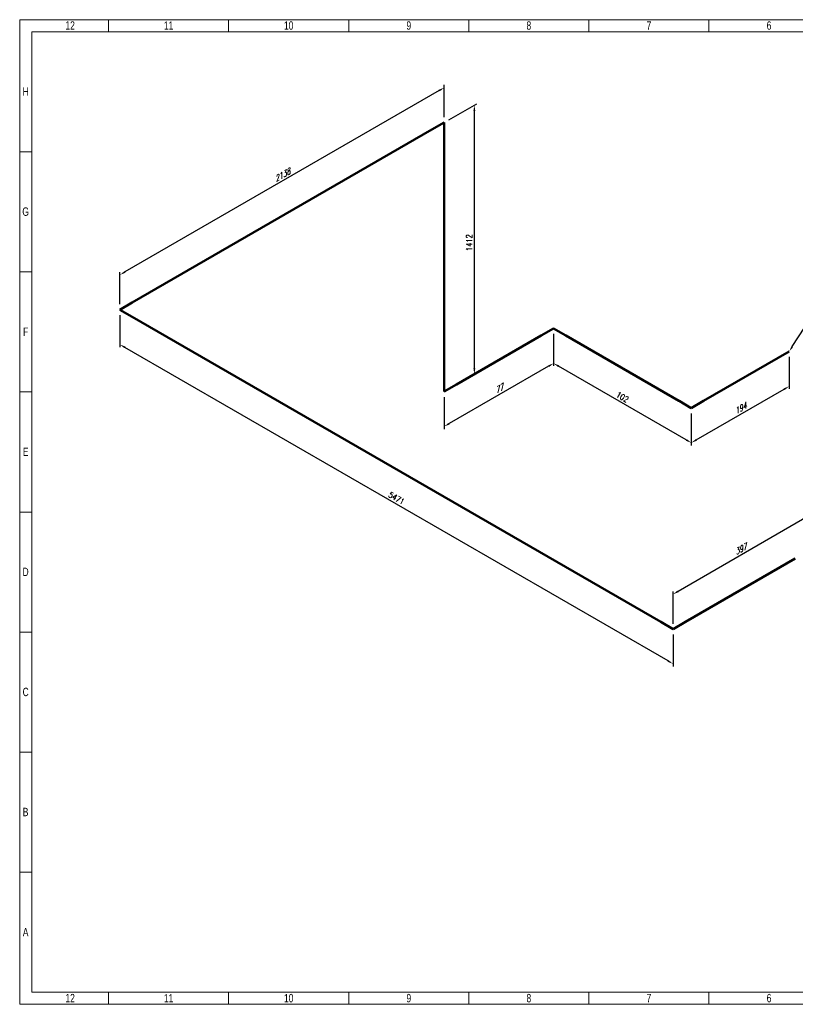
# Model space of a CAD drawing. Header units: millimetres. Extents: x 0 to 594, y 0 to 424.
# Tile 1 of 15: x 0 to 334, y 0 to 424. Entities that reach past the tile are written whole.
import ezdxf
from ezdxf import colors
from ezdxf.entities.mleader import LeaderData, LeaderLine
from ezdxf.math import Vec2, Vec3

# ---------------------------------------------------------------- set-up
doc = ezdxf.new("R2010")
doc.units = ezdxf.units.MM
doc.header["$LTSCALE"] = 0.25
doc.layers.add('Annotation', color=7, linetype='Continuous')
doc.layers.add('Dimension', color=1, linetype='Continuous')
doc.layers.add('Pipe Small Bore', color=30, linetype='Continuous', lineweight=50)
doc.styles.add('AdskIsoMetric', font='romans.shx', dxfattribs={"width": 0.8, "height": 2.5})
doc.styles.add('AdskIsoMetric-30', font='romans.shx', dxfattribs={"width": 0.8, "height": 2.5})
doc.styles.add('AdskIsoMetric30', font='romans.shx', dxfattribs={"width": 0.8, "oblique": 30, "height": 2.5})
doc.styles.add('SLDTEXTSTYLE3', font='TXT', dxfattribs={"width": 0.75})
doc.styles.get("Standard").update_dxf_attribs({"font": 'arial.ttf'})
doc.dimstyles.new('AdskIsoMetric', dxfattribs={"dimtxt": 2.5, "dimasz": 2.5, "dimexe": 1, "dimexo": 2, "dimgap": 0.8, "dimtad": 1, "dimdec": 0, "dimrnd": 1, "dimzin": 0, "dimdsep": 46, "dimtxsty": 'AdskIsoMetric', "dimcen": 0, "dimclrt": 7, "dimadec": 0, "dimazin": 0, "dimtfac": 1, "dimtdec": 0, "dimtmove": 1, "dimatfit": 3, "dimfxl": 1, "dimtfill": 1, "dimfrac": 2, "dimtolj": 1, "dimtzin": 0, "dimarcsym": 0})

# ---------------------------------------------------------------- blocks, each defined once
blk = doc.blocks.new('*D17')
at = {"layer": 'Defpoints', "color": 0, "transparency": 16777216}
for p in [(331.57, 281.31), (331.57, 266.31), (289.39, 256.96)]:
    blk.add_point(p, dxfattribs=at)
at = {"layer": 'Dimension', "color": 0, "lineweight": -2, "transparency": 16777216}
for p, q in [((331.57, 279), (331.57, 265.15)), ((291.56, 243.21), (329.4, 265.06)), ((289.39, 254.65), (289.39, 240.8))]:
    blk.add_line(p, q, dxfattribs=at)
at = {"layer": 'Dimension', "color": 0, "transparency": 16777216}
for points in [[(329.19, 265.42), (329.61, 264.7), (331.57, 266.31)], [(291.35, 243.57), (291.77, 242.85), (289.39, 241.96)]]:
    blk.add_solid(points, dxfattribs=at)
at = {"layer": 'Dimension', "color": 7, "transparency": 16777216, "insert": (310.48, 256.72), "char_height": 2.5, "attachment_point": 5, "rotation": 30, "style": 'AdskIsoMetric30', "bg_fill": 3, "box_fill_scale": 1.1, "bg_fill_color": 256, "bg_fill_true_color": 13158600, "bg_fill_transparency": 0}
blk.add_mtext('\\A1;194', dxfattribs=at)
blk = doc.blocks.new('*D18')
at = {"layer": 'Defpoints', "color": 0, "transparency": 16777216}
for p in [(230.06, 291.21), (230.06, 276.21), (289.39, 256.96)]:
    blk.add_point(p, dxfattribs=at)
at = {"layer": 'Dimension', "color": 0, "lineweight": -2, "transparency": 16777216}
for p, q in [((230.06, 288.9), (230.06, 275.06)), ((287.23, 243.21), (232.23, 274.96)), ((289.39, 254.65), (289.39, 240.8))]:
    blk.add_line(p, q, dxfattribs=at)
at = {"layer": 'Dimension', "color": 0, "transparency": 16777216}
for points in [[(232.44, 275.32), (232.02, 274.6), (230.06, 276.21)], [(287.44, 243.57), (287.02, 242.85), (289.39, 241.96)]]:
    blk.add_solid(points, dxfattribs=at)
at = {"layer": 'Dimension', "color": 7, "transparency": 16777216, "insert": (259.73, 261.67), "char_height": 2.5, "attachment_point": 5, "rotation": 330, "style": 'AdskIsoMetric-30', "bg_fill": 3, "box_fill_scale": 1.1, "bg_fill_color": 256, "bg_fill_true_color": 13158600, "bg_fill_transparency": 0}
blk.add_mtext('\\A1;102', dxfattribs=at)
blk = doc.blocks.new('*D19')
at = {"layer": 'Defpoints', "color": 0, "transparency": 16777216}
for p in [(230.06, 291.21), (182.93, 264), (182.93, 249)]:
    blk.add_point(p, dxfattribs=at)
at = {"layer": 'Dimension', "color": 0, "lineweight": -2, "transparency": 16777216}
for p, q in [((230.06, 288.9), (230.06, 275.06)), ((227.9, 274.96), (185.09, 250.25)), ((182.93, 261.69), (182.93, 247.84))]:
    blk.add_line(p, q, dxfattribs=at)
at = {"layer": 'Dimension', "color": 0, "transparency": 16777216}
for points in [[(227.69, 275.32), (228.11, 274.6), (230.06, 276.21)], [(184.88, 250.61), (185.3, 249.89), (182.93, 249)]]:
    blk.add_solid(points, dxfattribs=at)
at = {"layer": 'Dimension', "color": 7, "transparency": 16777216, "insert": (206.49, 265.19), "char_height": 2.5, "attachment_point": 5, "rotation": 30, "style": 'AdskIsoMetric30', "bg_fill": 3, "box_fill_scale": 1.1, "bg_fill_color": 256, "bg_fill_true_color": 13158600, "bg_fill_transparency": 0}
blk.add_mtext('\\A1;77', dxfattribs=at)
blk = doc.blocks.new('*D20')
at = {"layer": 'Defpoints', "color": 0, "transparency": 16777216}
for p in [(195.92, 387.5), (182.93, 380), (182.93, 264)]:
    blk.add_point(p, dxfattribs=at)
at = {"layer": 'Dimension', "color": 0, "lineweight": -2, "transparency": 16777216}
for p, q in [((184.93, 381.15), (196.92, 388.08)), ((195.92, 274), (195.92, 385))]:
    blk.add_line(p, q, dxfattribs=at)
at = {"layer": 'Dimension', "color": 0, "transparency": 16777216}
for points in [[(195.5, 385), (196.33, 385), (195.92, 387.5)], [(195.5, 274), (196.33, 274), (195.92, 271.5)]]:
    blk.add_solid(points, dxfattribs=at)
at = {"layer": 'Dimension', "color": 7, "transparency": 16777216, "insert": (193.68, 328.21), "char_height": 2.5, "attachment_point": 5, "rotation": 90, "style": 'AdskIsoMetric-30', "bg_fill": 3, "box_fill_scale": 1.1, "bg_fill_color": 256, "bg_fill_true_color": 13158600, "bg_fill_transparency": 0}
blk.add_mtext('\\A1;1412', dxfattribs=at)
blk = doc.blocks.new('*D21')
at = {"layer": 'Defpoints', "color": 0, "transparency": 16777216}
for p in [(182.93, 380), (43.18, 314.32), (43.18, 299.32)]:
    blk.add_point(p, dxfattribs=at)
at = {"layer": 'Dimension', "color": 0, "lineweight": -2, "transparency": 16777216}
for p, q in [((182.93, 382.31), (182.93, 396.15)), ((180.76, 393.75), (45.35, 315.57)), ((43.18, 301.63), (43.18, 315.47))]:
    blk.add_line(p, q, dxfattribs=at)
at = {"layer": 'Dimension', "color": 0, "transparency": 16777216}
for points in [[(180.55, 394.11), (180.97, 393.39), (182.93, 395)], [(45.14, 315.93), (45.55, 315.21), (43.18, 314.32)]]:
    blk.add_solid(points, dxfattribs=at)
at = {"layer": 'Dimension', "color": 7, "transparency": 16777216, "insert": (113.05, 357.25), "char_height": 2.5, "attachment_point": 5, "rotation": 30, "style": 'AdskIsoMetric30', "bg_fill": 3, "box_fill_scale": 1.1, "bg_fill_color": 256, "bg_fill_true_color": 13158600, "bg_fill_transparency": 0}
blk.add_mtext('\\A1;2138', dxfattribs=at)
blk = doc.blocks.new('*D22')
at = {"layer": 'Defpoints', "color": 0, "transparency": 16777216}
for p in [(43.18, 299.32), (43.18, 284.32), (281.54, 161.7)]:
    blk.add_point(p, dxfattribs=at)
at = {"layer": 'Dimension', "color": 0, "lineweight": -2, "transparency": 16777216}
for p, q in [((43.18, 297.01), (43.18, 283.16)), ((279.38, 147.95), (45.35, 283.07)), ((281.54, 159.39), (281.54, 145.54))]:
    blk.add_line(p, q, dxfattribs=at)
at = {"layer": 'Dimension', "color": 0, "transparency": 16777216}
for points in [[(45.55, 283.43), (45.14, 282.71), (43.18, 284.32)], [(279.58, 148.31), (279.17, 147.59), (281.54, 146.7)]]:
    blk.add_solid(points, dxfattribs=at)
at = {"layer": 'Dimension', "color": 7, "transparency": 16777216, "insert": (162.36, 218.09), "char_height": 2.5, "attachment_point": 5, "rotation": 330, "style": 'AdskIsoMetric-30', "bg_fill": 3, "box_fill_scale": 1.1, "bg_fill_color": 256, "bg_fill_true_color": 13158600, "bg_fill_transparency": 0}
blk.add_mtext('\\A1;5471', dxfattribs=at)
blk = doc.blocks.new('*D23')
at = {"layer": 'Defpoints', "color": 0, "transparency": 16777216}
for p in [(339.51, 195.17), (281.54, 176.7), (281.54, 161.7)]:
    blk.add_point(p, dxfattribs=at)
at = {"layer": 'Dimension', "color": 0, "lineweight": -2, "transparency": 16777216}
for p, q in [((337.35, 208.92), (283.71, 177.95)), ((339.51, 197.48), (339.51, 211.32)), ((281.54, 164.01), (281.54, 177.85))]:
    blk.add_line(p, q, dxfattribs=at)
at = {"layer": 'Dimension', "color": 0, "transparency": 16777216}
for points in [[(337.14, 209.28), (337.56, 208.56), (339.51, 210.17)], [(283.5, 178.31), (283.91, 177.59), (281.54, 176.7)]]:
    blk.add_solid(points, dxfattribs=at)
at = {"layer": 'Dimension', "color": 7, "transparency": 16777216, "insert": (310.53, 196.02), "char_height": 2.5, "attachment_point": 5, "rotation": 30, "style": 'AdskIsoMetric30', "bg_fill": 3, "box_fill_scale": 1.1, "bg_fill_color": 256, "bg_fill_true_color": 13158600, "bg_fill_transparency": 0}
blk.add_mtext('\\A1;397', dxfattribs=at)
blk = doc.blocks.new('Elbow-1-Iso2DSkew90')
at = {"color": 0, "linetype": 'ByBlock', "lineweight": -2, "extrusion": (8.23181e-12, -0.816497, -0.57735)}
for p, q in [((0, 0), (-5.3, 3.06)), ((5.3, 3.06), (0, 0)), ((0, 0), (0, 0))]:
    blk.add_line(p, q, dxfattribs=at)
blk = doc.blocks.new('Elbow-2-Iso2DSkew90')
at = {"color": 0, "linetype": 'ByBlock', "lineweight": -2, "extrusion": (0, 0.816497, 0.57735)}
for p, q in [((5.3, 3.06), (0, 0)), ((0, 0), (5.3, -3.06)), ((0, 0), (0, 0))]:
    blk.add_line(p, q, dxfattribs=at)
blk = doc.blocks.new('Elbow-2-Iso2DSkew0')
at = {"color": 0, "linetype": 'ByBlock', "lineweight": -2, "extrusion": (0.707107, -0.408248, 0.57735)}
for p, q in [((0, 0), (-5.3, -3.06)), ((0, 0), (0, 0)), ((0, -6.12), (0, 0))]:
    blk.add_line(p, q, dxfattribs=at)
blk = doc.blocks.new('Elbow-4-Iso2DSkew90')
at = {"color": 0, "linetype": 'ByBlock', "lineweight": -2, "extrusion": (-0.707107, 0.408248, -0.57735)}
for p, q in [((0, 0), (0, 6.12)), ((5.3, 3.06), (0, 0)), ((0, 0), (0, 0))]:
    blk.add_line(p, q, dxfattribs=at)
blk = doc.blocks.new('Elbow-5-Iso2DSkew90')
at = {"color": 0, "linetype": 'ByBlock', "lineweight": -2, "extrusion": (0, 0.816497, 0.57735)}
for p, q in [((0, 0), (-5.3, -3.06)), ((0, 0), (0, 0)), ((5.3, -3.06), (0, 0))]:
    blk.add_line(p, q, dxfattribs=at)
blk = doc.blocks.new('Elbow-6-Iso2DSkew90')
at = {"color": 0, "linetype": 'ByBlock', "lineweight": -2, "extrusion": (0, 0.816497, 0.57735)}
for p, q in [((-5.3, 3.06), (0, 0)), ((0, 0), (5.3, 3.06)), ((0, 0), (0, 0))]:
    blk.add_line(p, q, dxfattribs=at)
blk = doc.blocks.new('cajetin')
at = {"color": 7, "linetype": 'Continuous', "lineweight": 18}
for p, q in [((0, 0), (0, 615)), ((0, 615), (861, 615)), ((55.5, 607.5), (55.5, 615)), ((130.5, 607.5), (130.5, 615)), ((205.5, 607.5), (205.5, 615)), ((280.5, 607.5), (280.5, 615)), ((355.5, 607.5), (355.5, 615)), ((430.5, 607.5), (430.5, 615)), ((7.5, 7.5), (7.5, 607.5)), ((7.5, 607.5), (853.5, 607.5)), ((430.5, 607.5), (430.5, 607.5)), ((7.5, 532.5), (0, 532.5)), ((7.5, 457.5), (0, 457.5)), ((7.5, 382.5), (0, 382.5)), ((7.5, 307.5), (0, 307.5)), ((7.5, 307.5), (7.5, 307.5)), ((7.5, 232.5), (0, 232.5)), ((7.5, 157.5), (0, 157.5)), ((7.5, 82.5), (0, 82.5)), ((853.5, 7.5), (7.5, 7.5)), ((55.5, 7.5), (55.5, 0)), ((130.5, 7.5), (130.5, 0)), ((205.5, 7.5), (205.5, 0)), ((280.5, 7.5), (280.5, 0)), ((355.5, 7.5), (355.5, 0)), ((430.5, 7.5), (430.5, 7.5)), ((430.5, 7.5), (430.5, 0)), ((861, 0), (0, 0))]:
    blk.add_line(p, q, dxfattribs=at)
at = {"color": 7, "linetype": 'Continuous', "lineweight": 0, "char_height": 5.25, "attachment_point": 2, "style": 'SLDTEXTSTYLE3'}
for s, insert in [('12', (31.51, 613.99)), ('11', (93.01, 613.99)), ('10', (168.01, 613.99)), ('9', (243.01, 613.99)), ('8', (318.01, 613.99)), ('7', (393.01, 613.99)), ('6', (468.01, 613.99)), ('H', (3.75, 572.74)), ('G', (3.68, 497.74)), ('F', (3.71, 422.74)), ('E', (3.74, 347.74)), ('D', (3.68, 272.74)), ('C', (3.73, 197.74)), ('B', (3.69, 122.74)), ('A', (3.7, 47.74)), ('12', (31.51, 6.49)), ('11', (93.01, 6.49)), ('10', (168.01, 6.49)), ('9', (243.01, 6.49)), ('8', (318.01, 6.49)), ('7', (393.01, 6.49)), ('6', (468.01, 6.49))]:
    blk.add_mtext(s, dxfattribs=dict(at, insert=insert))

msp = doc.modelspace()

# ---------------------------------------------------------------- leaders
at = {"layer": 'Annotation'}
ml = msp.add_multileader_mtext('Standard', dxfattribs=at)
ml.set_content('')
ml.set_leader_properties()
ml.build(insert=Vec2(0, 0))
ml.multileader.update_dxf_attribs({"dogleg_length": 3.062, "arrow_head_size": 2.5})
ctx = ml.context
ctx.base_point, ctx.arrow_head_size = Vec3(337.938, 296), 2.5
notes = []
notes.append((ctx, [(0, (1, 1, 0), (341, 296), (1, 0), 3.062, [(0, [(331.567, 281.306)], 0, [])])]))
ctx.mtext, ml.multileader.dxf.content_type = None, 0
for ctx, leaders in notes:
    for number, flags, end, landing, length, lines in leaders:
        leader = LeaderData()
        leader.index, (leader.has_last_leader_line, leader.has_dogleg_vector, leader.attachment_direction) = number, flags
        leader.last_leader_point, leader.dogleg_vector, leader.dogleg_length = Vec3(end), Vec3(landing), length
        for number, points, colour, breaks in lines:
            line = LeaderLine()
            line.index, line.vertices, line.color, line.breaks = number, Vec3.list(points), colors.encode_raw_color(colour), breaks
            leader.lines.append(line)
        ctx.leaders.append(leader)

# ---------------------------------------------------------------- next in the draw order: dimensions: what is measured, and where the dimension line sits
at = {"layer": 'Dimension'}
dim = msp.add_linear_dim(base=(331.567, 266.306), p1=(289.393, 256.956), p2=(331.567, 281.306), angle=30, text='194', dimstyle='AdskIsoMetric', override={"dimtad": 0, "dimlfac": 3.984424, "dimtxsty": 'AdskIsoMetric30', "dimse1": 0, "dimse2": 0, "dimsd1": 0, "dimsd2": 0, "dimtmove": 1}, dxfattribs=at)
dim.commit()
dim.dimension.update_dxf_attribs({"geometry": '*D17', "text_midpoint": (310.48, 256.718), "dimtype": 160})

# ---------------------------------------------------------------- next in the draw order: linework, layer by layer
at = {"layer": 'Pipe Small Bore'}
msp.add_lwpolyline([(331.567, 281.306), (294.696, 260.018)], dxfattribs=at)

# ---------------------------------------------------------------- next in the draw order: dimensions: what is measured, and where the dimension line sits
at = {"layer": 'Dimension'}
dim = msp.add_linear_dim(base=(230.063, 276.211), p1=(289.393, 256.956), p2=(230.063, 291.211), angle=150, text='102', dimstyle='AdskIsoMetric', override={"dimtad": 0, "dimlfac": 1.484772, "dimtxsty": 'AdskIsoMetric-30', "dimse1": 0, "dimse2": 0, "dimsd1": 0, "dimsd2": 0, "dimtmove": 1}, dxfattribs=at)
dim.commit()
dim.dimension.update_dxf_attribs({"geometry": '*D18', "text_midpoint": (259.728, 261.67), "dimtype": 160})

# ---------------------------------------------------------------- next in the draw order: block references
at = {"layer": 'Pipe Small Bore'}
msp.add_blockref('Elbow-6-Iso2DSkew90', (289.393, 256.956), dxfattribs=at)

# ---------------------------------------------------------------- next in the draw order: dimensions: what is measured, and where the dimension line sits
at = {"layer": 'Dimension'}
dim = msp.add_linear_dim(base=(182.927, 248.997), p1=(230.063, 291.211), p2=(182.927, 263.997), angle=210, text='77', dimstyle='AdskIsoMetric', override={"dimtad": 0, "dimlfac": 1.411888, "dimtxsty": 'AdskIsoMetric30', "dimse1": 0, "dimse2": 0, "dimsd1": 0, "dimsd2": 0, "dimtmove": 1}, dxfattribs=at)
dim.commit()
dim.dimension.update_dxf_attribs({"geometry": '*D19', "text_midpoint": (206.495, 265.19), "dimtype": 160})

# ---------------------------------------------------------------- next in the draw order: dimensions: what is measured, and where the dimension line sits
dim = msp.add_linear_dim(base=(195.917, 387.5), p1=(182.927, 263.997), p2=(182.927, 380), angle=90, text='1412', dimstyle='AdskIsoMetric', override={"dimtad": 0, "dimlfac": 12.169194, "dimtxsty": 'AdskIsoMetric-30', "dimse1": 1, "dimse2": 0, "dimsd1": 0, "dimsd2": 0, "dimtmove": 1}, dxfattribs=at)
dim.commit()
dim.dimension.update_dxf_attribs({"geometry": '*D20', "text_midpoint": (193.677, 328.205), "dimtype": 160})

# ---------------------------------------------------------------- next in the draw order: dimensions: what is measured, and where the dimension line sits
dim = msp.add_linear_dim(base=(43.18, 314.317), p1=(182.927, 380), p2=(43.18, 299.317), angle=210, text='2138', dimstyle='AdskIsoMetric', override={"dimtad": 0, "dimlfac": 13.247466, "dimtxsty": 'AdskIsoMetric30', "dimse1": 0, "dimse2": 0, "dimsd1": 0, "dimsd2": 0, "dimtmove": 1}, dxfattribs=at)
dim.commit()
dim.dimension.update_dxf_attribs({"geometry": '*D21', "text_midpoint": (113.053, 357.245), "dimtype": 160})

# ---------------------------------------------------------------- next in the draw order: linework, layer by layer
at = {"layer": 'Pipe Small Bore'}
msp.add_lwpolyline([(177.623, 376.938), (48.483, 302.379)], dxfattribs=at)

# ---------------------------------------------------------------- next in the draw order: block references
msp.add_blockref('Elbow-2-Iso2DSkew0', (182.927, 380), dxfattribs=at)

# ---------------------------------------------------------------- next in the draw order: dimensions: what is measured, and where the dimension line sits
at = {"layer": 'Dimension'}
dim = msp.add_linear_dim(base=(43.18, 284.317), p1=(281.541, 161.7), p2=(43.18, 299.317), angle=150, text='5471', dimstyle='AdskIsoMetric', override={"dimtad": 0, "dimlfac": 19.876453, "dimtxsty": 'AdskIsoMetric-30', "dimse1": 0, "dimse2": 0, "dimsd1": 0, "dimsd2": 0, "dimtmove": 1}, dxfattribs=at)
dim.commit()
dim.dimension.update_dxf_attribs({"geometry": '*D22', "text_midpoint": (162.361, 218.095), "dimtype": 160})

# ---------------------------------------------------------------- next in the draw order: linework, layer by layer
at = {"layer": 'Pipe Small Bore'}
for points in [[(182.927, 270.12), (182.927, 373.876)], [(48.483, 296.256), (276.238, 164.761)], [(224.759, 288.149), (188.23, 267.058)], [(284.089, 260.018), (235.366, 288.149)]]:
    msp.add_lwpolyline(points, dxfattribs=at)

# ---------------------------------------------------------------- next in the draw order: block references
for name, p in [('Elbow-2-Iso2DSkew90', (43.18, 299.317)), ('Elbow-5-Iso2DSkew90', (230.063, 291.211)), ('Elbow-4-Iso2DSkew90', (182.927, 263.997))]:
    msp.add_blockref(name, p, dxfattribs=at)

# ---------------------------------------------------------------- next in the draw order: dimensions: what is measured, and where the dimension line sits
at = {"layer": 'Dimension'}
dim = msp.add_linear_dim(base=(281.541, 176.7), p1=(339.512, 195.169), p2=(281.541, 161.7), angle=210, text='397', dimstyle='AdskIsoMetric', override={"dimtad": 0, "dimlfac": 5.934571, "dimtxsty": 'AdskIsoMetric30', "dimse1": 0, "dimse2": 0, "dimsd1": 0, "dimsd2": 0, "dimtmove": 1}, dxfattribs=at)
dim.commit()
dim.dimension.update_dxf_attribs({"geometry": '*D23', "text_midpoint": (310.526, 196.021), "dimtype": 160})

# ---------------------------------------------------------------- next in the draw order: linework, layer by layer
at = {"layer": 'Pipe Small Bore'}
msp.add_lwpolyline([(334.209, 192.107), (286.844, 164.761)], dxfattribs=at)

# ---------------------------------------------------------------- next in the draw order: block references
at = {"xscale": 0.689895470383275, "yscale": 0.689895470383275, "zscale": 0.689895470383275}
msp.add_blockref('cajetin', (0, 0), dxfattribs=at)
at = {"layer": 'Pipe Small Bore'}
msp.add_blockref('Elbow-1-Iso2DSkew90', (281.541, 161.7), dxfattribs=at)

doc.saveas('drawing.dxf')
